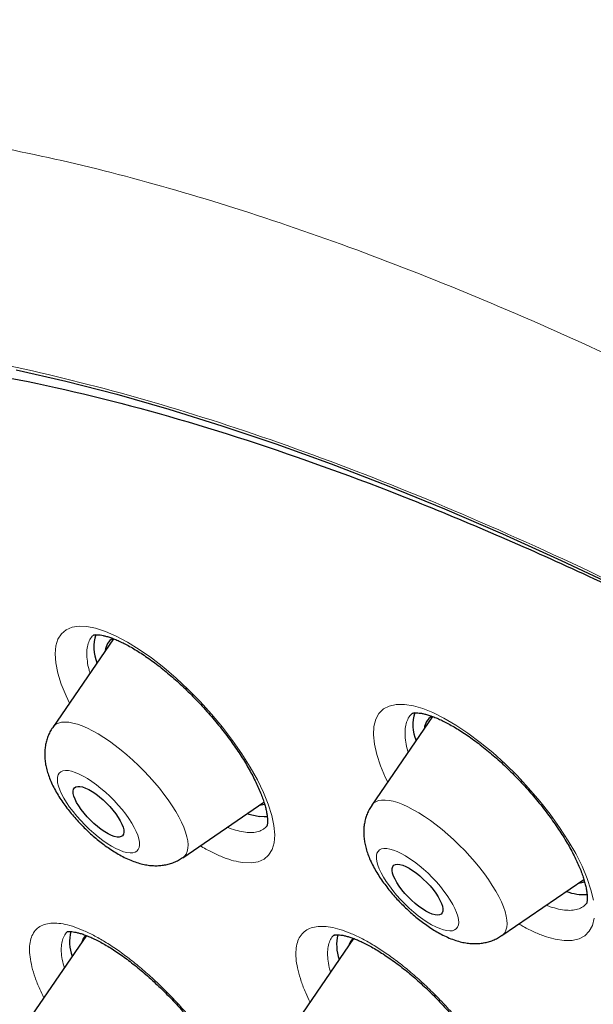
# Model space of a CAD drawing. Header units: millimetres. Extents: x 8 to 954, y 12 to 973.
# Tile 99 of 193: x 813.98 to 821.59, y 508.06 to 521.12. Entities that reach past the tile are written whole.
import ezdxf

# ---------------------------------------------------------------- set-up
doc = ezdxf.new("R2010")
doc.units = ezdxf.units.MM

msp = doc.modelspace()

# ---------------------------------------------------------------- linework, layer by layer
at = {"color": 7, "linetype": 'Continuous', "lineweight": 30}
for p, q in [((815.226, 512.909), (814.421, 511.733)), ((819.46, 511.877), (818.653, 510.7)), ((816.145, 510.005), (817.223, 510.74)), ((820.377, 508.972), (821.467, 509.715)), ((821.5, 509.398), (821.501, 509.399)), ((814.867, 508.973), (814.032, 507.755)), ((818.411, 508.934), (817.573, 507.712))]:
    msp.add_line(p, q, dxfattribs=at)
at = {"color": 252, "linetype": 'Continuous', "lineweight": 0}
msp.add_line((820.969, 509.375), (821.019, 509.355), dxfattribs=at)
at = {"color": 7, "linetype": 'Continuous', "lineweight": 30, "flags": 128}
for points in [[(813.936, 516.476), (814.595, 516.325), (815.27, 516.151), (815.96, 515.953), (816.664, 515.733), (817.382, 515.491), (818.114, 515.226), (818.858, 514.939), (819.616, 514.631), (820.385, 514.3), (821.165, 513.948), (821.956, 513.574)], [(815.274, 510.279), (815.238, 510.287), (815.199, 510.301), (815.156, 510.321), (815.111, 510.348), (815.063, 510.38), (815.015, 510.417), (814.968, 510.458), (814.921, 510.502), (814.877, 510.548), (814.836, 510.596), (814.798, 510.644), (814.766, 510.691), (814.738, 510.737), (814.717, 510.78), (814.702, 510.821), (814.693, 510.856), (814.692, 510.887), (814.697, 510.913), (814.709, 510.932), (814.727, 510.945), (814.752, 510.951), (814.782, 510.95), (814.817, 510.943), (814.856, 510.929), (814.899, 510.908), (814.945, 510.882), (814.992, 510.85), (815.04, 510.813), (815.088, 510.772), (815.134, 510.728), (815.178, 510.682), (815.22, 510.634), (815.257, 510.586), (815.29, 510.538), (815.317, 510.492), (815.338, 510.449), (815.354, 510.409), (815.362, 510.373), (815.364, 510.342), (815.359, 510.317), (815.347, 510.297), (815.328, 510.285), (815.304, 510.278), (815.274, 510.279)], [(817.165, 510.701), (817.209, 510.71), (817.231, 510.717)], [(817.269, 510.549), (817.226, 510.548), (817.166, 510.553)], [(819.456, 509.258), (819.415, 509.274), (819.371, 509.297), (819.325, 509.326), (819.277, 509.36), (819.229, 509.398), (819.182, 509.44), (819.136, 509.485), (819.093, 509.532), (819.053, 509.58), (819.017, 509.628), (818.987, 509.675), (818.962, 509.72), (818.942, 509.762), (818.93, 509.801), (818.924, 509.835), (818.925, 509.864), (818.932, 509.887), (818.947, 509.904), (818.968, 509.915), (818.994, 509.918), (819.026, 509.915), (819.063, 509.905), (819.104, 509.888), (819.148, 509.865), (819.194, 509.837), (819.242, 509.803), (819.29, 509.764), (819.337, 509.722), (819.383, 509.677), (819.426, 509.63), (819.466, 509.582), (819.502, 509.535), (819.533, 509.488), (819.558, 509.442), (819.577, 509.4), (819.59, 509.362), (819.595, 509.327), (819.595, 509.298), (819.587, 509.275), (819.573, 509.258), (819.552, 509.248), (819.525, 509.244), (819.493, 509.248), (819.456, 509.258)]]:
    msp.add_lwpolyline(points, dxfattribs=at)
at = {"color": 252, "linetype": 'Continuous', "lineweight": 0, "flags": 128}
for points in [[(814.642, 512.056), (814.597, 512.15), (814.534, 512.307), (814.489, 512.453), (814.461, 512.588), (814.452, 512.709), (814.462, 512.814), (814.489, 512.904), (814.535, 512.975), (814.598, 513.027), (814.678, 513.061), (814.773, 513.075), (814.874, 513.07), (814.988, 513.048), (815.12, 513.005), (815.263, 512.943), (815.413, 512.864), (815.569, 512.767), (815.73, 512.654), (815.893, 512.527), (816.057, 512.387), (816.219, 512.235), (816.376, 512.075), (816.528, 511.908), (816.672, 511.735), (816.806, 511.559), (816.929, 511.383), (817.04, 511.207), (817.135, 511.036), (817.216, 510.871), (817.28, 510.714), (817.326, 510.566), (817.354, 510.431), (817.365, 510.309), (817.357, 510.203), (817.33, 510.113), (817.285, 510.04), (817.224, 509.986), (817.145, 509.952), (817.051, 509.937), (816.943, 509.941), (816.943, 509.941)], [(818.864, 511.007), (818.836, 511.063), (818.769, 511.222), (818.72, 511.372), (818.689, 511.511), (818.676, 511.636), (818.681, 511.746), (818.705, 511.841), (818.748, 511.918), (818.808, 511.977), (818.885, 512.016), (818.977, 512.036), (819.085, 512.037), (819.205, 512.018), (819.329, 511.982), (819.461, 511.929), (819.611, 511.856), (819.768, 511.764), (819.929, 511.657), (820.093, 511.534), (820.258, 511.398), (820.421, 511.251), (820.58, 511.094), (820.734, 510.928), (820.881, 510.757), (821.018, 510.583), (821.145, 510.406), (821.258, 510.231), (821.358, 510.059), (821.442, 509.891), (821.51, 509.731), (821.56, 509.581), (821.593, 509.441)], [(814.421, 511.733), (814.436, 511.752), (814.464, 511.775), (814.498, 511.791), (814.538, 511.801), (814.583, 511.804), (814.634, 511.801), (814.689, 511.791), (814.749, 511.774), (814.812, 511.752), (814.88, 511.723), (814.95, 511.688), (815.023, 511.647), (815.097, 511.601), (815.174, 511.549), (815.251, 511.493), (815.328, 511.432), (815.406, 511.368), (815.482, 511.3), (815.558, 511.229), (815.631, 511.156), (815.702, 511.081), (815.771, 511.004), (815.835, 510.927), (815.896, 510.849), (815.953, 510.772), (816.005, 510.695), (816.052, 510.62), (816.094, 510.547), (816.13, 510.476), (816.16, 510.408), (816.183, 510.344), (816.201, 510.283), (816.212, 510.227), (816.216, 510.176), (816.214, 510.13), (816.205, 510.089), (816.19, 510.054), (816.168, 510.025), (816.145, 510.005)], [(814.628, 511.16), (814.59, 511.161), (814.557, 511.157), (814.529, 511.145), (814.508, 511.128), (814.493, 511.103), (814.484, 511.074), (814.482, 511.038), (814.486, 510.997), (814.498, 510.952), (814.515, 510.903), (814.539, 510.85), (814.569, 510.794), (814.604, 510.736), (814.645, 510.677), (814.69, 510.616), (814.739, 510.556), (814.792, 510.497), (814.847, 510.439), (814.905, 510.383), (814.964, 510.33), (815.024, 510.28), (815.084, 510.235), (815.144, 510.194), (815.202, 510.158), (815.257, 510.128), (815.311, 510.103), (815.36, 510.085), (815.406, 510.073), (815.447, 510.068), (815.483, 510.07), (815.513, 510.078), (815.538, 510.092), (815.556, 510.113), (815.568, 510.14), (815.573, 510.173), (815.572, 510.211), (815.564, 510.254), (815.55, 510.302), (815.529, 510.353), (815.502, 510.407), (815.47, 510.464), (815.432, 510.523), (815.389, 510.583), (815.342, 510.643), (815.29, 510.703), (815.236, 510.762), (815.179, 510.819), (815.121, 510.874), (815.061, 510.925), (815.001, 510.973), (814.941, 511.016), (814.882, 511.054), (814.825, 511.088), (814.771, 511.115), (814.719, 511.136), (814.672, 511.151), (814.628, 511.16)], [(818.653, 510.7), (818.676, 510.727), (818.706, 510.747), (818.742, 510.762), (818.784, 510.769), (818.831, 510.77), (818.883, 510.765), (818.939, 510.753), (819, 510.735), (819.065, 510.71), (819.133, 510.679), (819.204, 510.642), (819.278, 510.599), (819.353, 510.552), (819.43, 510.499), (819.507, 510.441), (819.585, 510.379), (819.662, 510.314), (819.738, 510.245), (819.813, 510.173), (819.886, 510.099), (819.956, 510.024), (820.023, 509.947), (820.087, 509.869), (820.147, 509.791), (820.202, 509.714), (820.252, 509.638), (820.298, 509.563), (820.338, 509.491), (820.372, 509.421), (820.4, 509.354), (820.421, 509.291), (820.437, 509.232), (820.446, 509.177), (820.448, 509.127), (820.444, 509.083), (820.433, 509.044), (820.416, 509.011), (820.392, 508.984), (820.377, 508.972)], [(818.941, 510.107), (818.894, 510.12), (818.852, 510.127), (818.814, 510.128), (818.782, 510.121), (818.756, 510.109), (818.736, 510.089), (818.722, 510.064), (818.715, 510.033), (818.714, 509.996), (818.72, 509.954), (818.733, 509.908), (818.752, 509.858), (818.777, 509.804), (818.808, 509.748), (818.845, 509.69), (818.886, 509.63), (818.932, 509.57), (818.982, 509.51), (819.036, 509.45), (819.092, 509.393), (819.15, 509.338), (819.209, 509.285), (819.269, 509.236), (819.329, 509.192), (819.388, 509.152), (819.446, 509.117), (819.501, 509.088), (819.554, 509.065), (819.603, 509.048), (819.647, 509.038), (819.687, 509.034), (819.722, 509.037), (819.751, 509.047), (819.774, 509.063), (819.791, 509.085), (819.802, 509.114), (819.806, 509.148), (819.803, 509.187), (819.793, 509.231), (819.778, 509.279), (819.756, 509.331), (819.727, 509.386), (819.694, 509.444), (819.655, 509.503), (819.611, 509.563), (819.563, 509.623), (819.511, 509.683), (819.456, 509.741), (819.399, 509.798), (819.34, 509.852), (819.28, 509.902), (819.22, 509.949), (819.16, 509.991), (819.102, 510.029), (819.045, 510.061), (818.991, 510.087), (818.941, 510.107)], [(821.602, 509.204), (821.579, 509.108), (821.538, 509.03), (821.48, 508.97), (821.404, 508.929), (821.312, 508.908), (821.206, 508.906), (821.086, 508.924), (820.955, 508.961), (820.955, 508.961)]]:
    msp.add_lwpolyline(points, dxfattribs=at)
at = {"color": 7, "linetype": 'Continuous', "lineweight": 30}
for centre, radius, start, end in [((815.493, 512.796), 0.527, 161.5061, 202.9668), ((815.324, 512.737), 0.206, 120.8573, 175.8256), ((819.74, 511.764), 0.541, 162.2826, 202.4189), ((819.556, 511.704), 0.206, 120.3344, 175.8014), ((817.293, 511.473), 0.929, 251.8303, 262.1429), ((821.369, 509.923), 0.257, 276.3809, 294.677), ((821.475, 510.233), 0.717, 250.4805, 272.89), ((815.168, 508.89), 0.524, 164.8812, 201.3023), ((814.996, 508.832), 0.198, 133.414, 164.9617), ((818.749, 508.849), 0.562, 165.9179, 200.0196), ((818.537, 508.79), 0.197, 131.3387, 164.9804)]:
    msp.add_arc(centre, radius, start, end, dxfattribs=at)
for points, knots in [([(821.589, 534.174), (821.063, 533.67), (819.783, 532.444), (817.755, 530.489), (815.505, 528.311), (813.261, 526.127), (811.023, 523.937), (808.79, 521.742), (806.729, 519.706), (805.415, 518.399), (804.841, 517.829)], [0, 0, 0, 0, 0.093395, 0.227207, 0.361018, 0.494829, 0.628639, 0.762448, 0.896256, 1, 1, 1, 1]), ([(804.847, 517.833), (804.815, 517.801), (804.754, 517.741), (804.676, 517.66), (804.613, 517.595), (804.566, 517.544), (804.524, 517.5), (804.49, 517.463), (804.46, 517.43), (804.426, 517.392), (804.386, 517.346), (804.337, 517.29), (804.283, 517.227), (804.233, 517.167), (804.191, 517.116), (804.159, 517.076), (804.131, 517.041), (804.107, 517.01), (804.086, 516.983), (804.065, 516.956), (804.042, 516.926), (804.015, 516.891), (803.985, 516.851), (803.954, 516.809), (803.924, 516.768), (803.897, 516.73), (803.866, 516.687), (803.833, 516.64), (803.796, 516.586), (803.76, 516.533), (803.723, 516.477), (803.685, 516.418), (803.645, 516.356), (803.604, 516.289), (803.562, 516.221), (803.522, 516.155), (803.486, 516.092), (803.449, 516.028), (803.412, 515.961), (803.373, 515.891), (803.337, 515.824), (803.304, 515.761), (803.275, 515.703), (803.243, 515.641), (803.207, 515.567), (803.165, 515.48), (803.119, 515.379), (803.071, 515.272), (803.024, 515.162), (802.98, 515.055), (802.943, 514.963), (802.912, 514.883), (802.886, 514.815), (802.861, 514.746), (802.838, 514.682), (802.818, 514.624), (802.799, 514.569), (802.78, 514.513), (802.761, 514.453), (802.74, 514.388), (802.719, 514.321), (802.699, 514.255), (802.681, 514.193), (802.656, 514.107), (802.625, 513.995), (802.589, 513.856), (802.559, 513.736), (802.536, 513.635), (802.517, 513.551), (802.498, 513.46), (802.477, 513.359), (802.455, 513.247), (802.433, 513.125), (802.412, 513), (802.392, 512.876), (802.374, 512.755), (802.359, 512.638), (802.344, 512.524), (802.331, 512.411), (802.32, 512.301), (802.31, 512.197), (802.301, 512.098), (802.293, 511.999), (802.286, 511.895), (802.278, 511.781), (802.271, 511.65), (802.265, 511.507), (802.261, 511.357), (802.258, 511.212), (802.256, 511.074), (802.256, 510.939), (802.257, 510.803), (802.259, 510.658), (802.263, 510.531), (802.266, 510.423), (802.27, 510.338), (802.274, 510.252), (802.278, 510.17), (802.282, 510.097), (802.285, 510.036), (802.289, 509.987), (802.291, 509.946), (802.294, 509.907), (802.297, 509.861), (802.301, 509.806), (802.306, 509.74), (802.312, 509.665), (802.326, 509.5), (802.35, 509.254), (802.379, 509.001), (802.401, 508.829), (802.412, 508.739), (802.423, 508.659), (802.433, 508.59), (802.441, 508.531), (802.449, 508.478), (802.457, 508.424), (802.466, 508.363), (802.477, 508.291), (802.49, 508.209), (802.504, 508.118), (802.521, 508.02), (802.538, 507.92), (802.559, 507.801), (802.584, 507.662), (802.613, 507.504), (802.645, 507.344), (802.677, 507.184), (802.71, 507.028), (802.743, 506.873), (802.776, 506.724), (802.809, 506.582), (802.838, 506.457), (802.864, 506.347), (802.889, 506.245), (802.915, 506.141), (802.943, 506.027), (802.975, 505.903), (803.007, 505.779), (803.041, 505.652), (803.076, 505.522), (803.116, 505.375), (803.162, 505.213), (803.212, 505.038), (803.267, 504.851), (803.326, 504.654), (803.381, 504.476), (803.427, 504.329), (803.461, 504.221), (803.49, 504.129), (803.514, 504.056), (803.532, 504), (803.546, 503.957), (803.56, 503.914), (803.578, 503.862), (803.6, 503.795), (803.627, 503.714), (803.658, 503.622), (803.69, 503.526), (803.751, 503.348), (803.84, 503.094), (803.958, 502.769), (804.072, 502.462), (804.174, 502.191), (804.266, 501.955), (804.345, 501.752), (804.42, 501.565), (804.489, 501.394), (804.551, 501.242), (804.605, 501.111), (804.652, 500.998), (804.686, 500.917), (804.71, 500.861), (804.724, 500.826), (804.737, 500.796), (804.748, 500.77), (804.761, 500.739), (804.779, 500.697), (804.804, 500.639), (804.836, 500.564), (804.873, 500.478), (804.913, 500.386), (804.954, 500.292), (804.995, 500.196), (805.064, 500.041), (805.161, 499.823), (805.285, 499.547), (805.413, 499.27), (805.544, 498.987), (805.687, 498.686), (805.821, 498.406), (805.946, 498.15), (806.058, 497.922), (806.176, 497.686), (806.296, 497.446), (806.415, 497.212), (806.528, 496.992), (806.626, 496.804), (806.71, 496.644), (806.78, 496.511), (806.844, 496.39), (806.901, 496.281), (806.951, 496.188), (806.991, 496.113), (807.024, 496.051), (807.057, 495.99), (807.096, 495.918), (807.144, 495.83), (807.201, 495.725), (807.267, 495.604), (807.341, 495.469), (807.423, 495.32), (807.512, 495.16), (807.61, 494.984), (807.716, 494.796), (807.885, 494.497), (808.117, 494.092), (808.416, 493.58), (808.723, 493.064), (809.037, 492.544), (809.359, 492.021), (809.688, 491.494), (810.024, 490.965), (810.321, 490.505), (810.571, 490.122), (810.767, 489.825), (810.951, 489.548), (811.122, 489.292), (811.28, 489.058), (811.425, 488.846), (811.547, 488.666), (811.648, 488.519), (811.725, 488.407), (811.786, 488.318), (811.838, 488.244), (811.884, 488.177), (811.931, 488.109), (811.996, 488.015), (812.086, 487.887), (812.204, 487.718), (812.339, 487.526), (812.491, 487.311), (812.66, 487.072), (812.847, 486.81), (813.048, 486.531), (813.263, 486.235), (813.491, 485.924), (813.736, 485.591), (813.998, 485.237), (814.278, 484.863), (814.595, 484.444), (814.948, 483.982), (815.339, 483.474), (815.752, 482.946), (816.171, 482.417), (816.593, 481.889), (817.019, 481.363), (817.462, 480.821), (817.925, 480.263), (818.406, 479.688), (818.907, 479.098), (819.428, 478.492), (819.973, 477.866), (820.542, 477.222), (821.135, 476.558), (821.75, 475.88), (822.387, 475.188), (823.043, 474.486), (823.716, 473.775), (824.407, 473.056), (825.12, 472.326), (825.817, 471.623), (826.494, 470.95), (827.15, 470.306), (827.822, 469.656), (828.51, 469), (829.212, 468.339), (829.917, 467.686), (830.622, 467.042), (831.326, 466.408), (831.911, 465.887), (832.262, 465.582), (832.372, 465.485)], [0, 0, 0, 0, 0.002347, 0.004427, 0.006247, 0.007827, 0.009199, 0.010363, 0.011355, 0.012365, 0.014051, 0.015911, 0.018022, 0.020384, 0.021817, 0.023126, 0.024286, 0.025295, 0.026154, 0.026933, 0.027932, 0.029071, 0.030423, 0.03187, 0.033206, 0.034429, 0.035538, 0.037371, 0.038975, 0.04067, 0.042459, 0.044337, 0.04629, 0.048317, 0.050562, 0.052627, 0.054499, 0.056374, 0.058539, 0.060618, 0.062731, 0.064636, 0.066333, 0.067902, 0.070226, 0.072897, 0.075671, 0.079099, 0.082259, 0.085258, 0.088305, 0.090176, 0.092143, 0.094152, 0.095982, 0.097608, 0.099046, 0.100607, 0.102246, 0.104085, 0.106027, 0.107857, 0.109568, 0.11116, 0.114969, 0.118737, 0.122493, 0.124706, 0.126919, 0.129295, 0.13196, 0.134975, 0.138246, 0.141539, 0.144818, 0.147984, 0.150989, 0.153834, 0.156814, 0.159617, 0.162253, 0.164721, 0.167095, 0.169697, 0.172563, 0.175621, 0.179426, 0.183165, 0.186716, 0.190013, 0.193286, 0.196463, 0.199855, 0.20364, 0.205562, 0.207572, 0.209668, 0.211642, 0.213341, 0.214764, 0.215912, 0.216784, 0.217602, 0.218663, 0.219944, 0.221462, 0.223216, 0.225179, 0.232809, 0.240109, 0.242321, 0.244338, 0.246119, 0.247664, 0.248972, 0.250049, 0.251183, 0.252545, 0.254138, 0.255959, 0.257971, 0.260154, 0.262357, 0.26457, 0.267944, 0.271341, 0.274761, 0.278206, 0.281557, 0.284656, 0.287984, 0.290959, 0.293576, 0.295815, 0.297804, 0.299942, 0.302287, 0.304839, 0.307596, 0.309945, 0.312599, 0.315573, 0.318867, 0.322481, 0.326143, 0.330083, 0.334301, 0.336727, 0.338848, 0.340662, 0.34217, 0.343156, 0.343946, 0.344684, 0.345706, 0.347025, 0.348609, 0.350461, 0.35235, 0.354212, 0.360825, 0.367061, 0.372919, 0.3784, 0.382442, 0.386251, 0.389797, 0.392981, 0.395795, 0.398238, 0.400312, 0.402017, 0.402762, 0.403405, 0.403947, 0.404388, 0.404879, 0.40562, 0.406712, 0.408101, 0.409746, 0.411443, 0.413164, 0.414908, 0.416676, 0.421658, 0.426817, 0.431604, 0.436679, 0.442051, 0.447721, 0.451624, 0.455656, 0.459818, 0.464109, 0.468284, 0.472123, 0.475625, 0.478141, 0.480449, 0.48255, 0.484443, 0.486078, 0.487372, 0.488323, 0.489286, 0.490525, 0.492048, 0.493854, 0.495943, 0.498315, 0.500811, 0.503558, 0.506557, 0.509808, 0.513195, 0.521806, 0.530445, 0.539112, 0.547808, 0.556531, 0.565282, 0.574061, 0.582797, 0.588037, 0.592924, 0.597458, 0.601639, 0.605467, 0.608942, 0.612065, 0.614268, 0.616117, 0.617536, 0.618652, 0.619729, 0.620794, 0.621958, 0.624329, 0.627076, 0.630198, 0.633695, 0.637568, 0.641815, 0.646438, 0.651151, 0.656199, 0.661581, 0.667299, 0.673351, 0.679727, 0.687572, 0.695761, 0.704294, 0.713171, 0.721387, 0.729878, 0.738642, 0.747681, 0.756993, 0.766579, 0.77644, 0.786574, 0.797173, 0.808057, 0.819224, 0.830676, 0.842412, 0.854215, 0.866293, 0.878645, 0.891271, 0.9022, 0.913327, 0.924651, 0.936173, 0.947892, 0.959808, 0.971224, 0.982815, 0.994582, 1, 1, 1, 1]), ([(837.965, 461.613), (837.898, 461.663), (836.931, 462.389), (835.079, 463.906), (832.428, 466.153), (829.828, 468.501), (827.273, 470.934), (824.779, 473.443), (822.362, 476.01), (820.036, 478.62), (817.816, 481.258), (815.715, 483.906), (813.747, 486.548), (811.923, 489.169), (810.255, 491.752), (808.753, 494.28), (807.426, 496.739), (806.282, 499.114), (805.329, 501.389), (804.573, 503.551), (804.017, 505.586), (803.666, 507.482), (803.522, 509.226), (803.585, 510.81), (803.855, 512.221), (804.331, 513.453), (805.009, 514.497), (805.886, 515.346), (806.955, 515.997), (808.211, 516.443), (809.646, 516.684), (811.25, 516.717), (813.014, 516.542), (814.928, 516.16), (816.978, 515.574), (819.153, 514.787), (821.439, 513.805), (823.823, 512.629), (826.257, 511.299), (827.922, 510.275), (828.741, 509.772)], [0, 0, 0, 0, 0.002043, 0.029693, 0.056672, 0.083652, 0.110631, 0.13761, 0.164589, 0.191568, 0.218548, 0.245527, 0.272506, 0.299485, 0.326464, 0.353443, 0.380422, 0.407402, 0.434381, 0.46136, 0.488339, 0.515318, 0.542297, 0.569277, 0.596256, 0.623235, 0.650214, 0.677193, 0.704172, 0.731151, 0.758131, 0.78511, 0.812089, 0.839068, 0.866047, 0.893026, 0.920006, 0.946985, 0.973964, 1, 1, 1, 1]), ([(814.961, 512.957), (814.961, 512.957), (814.96, 512.957), (814.964, 512.958), (814.974, 512.961), (814.992, 512.963), (815.018, 512.962), (815.051, 512.959), (815.089, 512.952), (815.134, 512.941), (815.185, 512.925), (815.241, 512.904), (815.303, 512.877), (815.37, 512.845), (815.441, 512.808), (815.515, 512.764), (815.593, 512.716), (815.674, 512.662), (815.756, 512.603), (815.84, 512.54), (815.924, 512.472), (816.008, 512.401), (816.092, 512.326), (816.176, 512.247), (816.26, 512.165), (816.343, 512.079), (816.425, 511.991), (816.506, 511.901), (816.584, 511.809), (816.659, 511.716), (816.731, 511.624), (816.799, 511.531), (816.863, 511.44), (816.922, 511.35), (816.977, 511.262), (817.028, 511.175), (817.074, 511.089), (817.116, 511.005), (817.153, 510.925), (817.185, 510.848), (817.212, 510.775), (817.234, 510.708), (817.25, 510.647), (817.261, 510.593), (817.268, 510.546), (817.271, 510.508), (817.271, 510.477), (817.269, 510.453), (817.266, 510.435), (817.263, 510.425), (817.261, 510.422), (817.261, 510.422), (817.261, 510.422)], [0, 0, 0, 0, 0.004347, 0.024685, 0.043644, 0.063682, 0.082932, 0.101893, 0.12062, 0.139254, 0.158348, 0.177906, 0.197907, 0.218308, 0.239054, 0.260082, 0.281329, 0.302732, 0.324235, 0.345786, 0.367341, 0.388813, 0.410119, 0.431667, 0.453428, 0.475364, 0.49743, 0.519573, 0.541735, 0.563843, 0.585833, 0.607656, 0.629267, 0.650614, 0.671732, 0.693026, 0.714465, 0.735987, 0.757493, 0.778875, 0.800035, 0.820862, 0.841263, 0.861147, 0.88045, 0.899137, 0.917243, 0.935877, 0.954873, 0.974295, 0.994621, 1, 1, 1, 1]), ([(819.187, 511.919), (819.188, 511.919), (819.188, 511.919), (819.196, 511.922), (819.211, 511.925), (819.233, 511.927), (819.263, 511.926), (819.3, 511.922), (819.343, 511.914), (819.391, 511.901), (819.445, 511.883), (819.505, 511.861), (819.568, 511.833), (819.636, 511.8), (819.708, 511.761), (819.784, 511.716), (819.863, 511.666), (819.945, 511.611), (820.029, 511.551), (820.114, 511.486), (820.2, 511.416), (820.286, 511.343), (820.372, 511.266), (820.456, 511.186), (820.54, 511.104), (820.621, 511.02), (820.702, 510.932), (820.78, 510.843), (820.857, 510.751), (820.931, 510.659), (821.002, 510.565), (821.069, 510.472), (821.133, 510.38), (821.191, 510.289), (821.245, 510.2), (821.294, 510.114), (821.338, 510.032), (821.376, 509.952), (821.41, 509.875), (821.439, 509.801), (821.463, 509.731), (821.482, 509.666), (821.496, 509.606), (821.505, 509.553), (821.511, 509.507), (821.512, 509.469), (821.511, 509.439), (821.508, 509.417), (821.504, 509.403), (821.501, 509.397), (821.501, 509.397), (821.501, 509.396)], [0, 0, 0, 0, 0.019479, 0.039138, 0.057832, 0.077552, 0.096821, 0.115986, 0.135196, 0.154537, 0.174043, 0.193644, 0.213234, 0.233251, 0.253653, 0.274396, 0.295426, 0.316687, 0.338121, 0.359674, 0.381292, 0.402924, 0.424523, 0.446055, 0.467393, 0.488736, 0.510273, 0.531976, 0.553803, 0.57571, 0.597636, 0.619506, 0.64126, 0.662837, 0.684183, 0.705244, 0.725977, 0.74647, 0.767261, 0.788109, 0.808912, 0.829576, 0.849999, 0.870088, 0.889767, 0.908986, 0.927749, 0.946121, 0.964286, 0.982518, 1, 1, 1, 1]), ([(814.421, 511.732), (814.414, 511.722), (814.394, 511.694), (814.369, 511.643), (814.345, 511.583), (814.328, 511.52), (814.318, 511.457), (814.313, 511.392), (814.315, 511.326), (814.322, 511.259), (814.337, 511.189), (814.358, 511.115), (814.386, 511.038), (814.423, 510.957), (814.466, 510.876), (814.515, 510.797), (814.567, 510.72), (814.623, 510.645), (814.681, 510.573), (814.743, 510.503), (814.806, 510.436), (814.872, 510.37), (814.94, 510.307), (815.01, 510.248), (815.082, 510.191), (815.156, 510.137), (815.231, 510.087), (815.31, 510.041), (815.391, 509.998), (815.474, 509.963), (815.554, 509.935), (815.63, 509.915), (815.702, 509.903), (815.772, 509.898), (815.84, 509.9), (815.905, 509.908), (815.969, 509.922), (816.031, 509.944), (816.09, 509.97), (816.126, 509.994), (816.144, 510.006)], [0, 0, 0, 0, 0.012244, 0.0339669, 0.0555797, 0.077234, 0.0990834, 0.1213546, 0.1443137, 0.1683286, 0.1938434, 0.2213422, 0.2511006, 0.2826984, 0.3146614, 0.3458139, 0.3760178, 0.4054383, 0.4342872, 0.4627553, 0.4909992, 0.5191594, 0.5473512, 0.5756716, 0.6042592, 0.63328, 0.6629325, 0.693478, 0.7252358, 0.758508, 0.7889076, 0.8171071, 0.8431862, 0.8676662, 0.8910127, 0.9135788, 0.9356126, 0.9572853, 0.9787133, 1, 1, 1, 1]), ([(818.652, 510.699), (818.641, 510.68), (818.617, 510.644), (818.59, 510.584), (818.569, 510.523), (818.555, 510.46), (818.547, 510.396), (818.545, 510.331), (818.549, 510.264), (818.56, 510.195), (818.577, 510.124), (818.601, 510.049), (818.633, 509.97), (818.673, 509.889), (818.719, 509.808), (818.769, 509.73), (818.823, 509.654), (818.88, 509.581), (818.94, 509.509), (819.002, 509.44), (819.067, 509.374), (819.134, 509.309), (819.202, 509.248), (819.273, 509.189), (819.346, 509.134), (819.42, 509.082), (819.497, 509.033), (819.576, 508.988), (819.66, 508.948), (819.743, 508.915), (819.823, 508.891), (819.897, 508.875), (819.968, 508.867), (820.037, 508.865), (820.103, 508.87), (820.168, 508.881), (820.231, 508.898), (820.291, 508.923), (820.34, 508.947), (820.367, 508.966), (820.376, 508.972)], [0, 0, 0, 0, 0.021434, 0.043103, 0.064723, 0.086444, 0.108455, 0.130987, 0.154359, 0.178967, 0.205289, 0.233762, 0.26443, 0.296457, 0.328141, 0.358889, 0.38874, 0.417899, 0.44657, 0.474937, 0.503136, 0.531308, 0.559548, 0.587976, 0.616738, 0.646013, 0.676025, 0.707062, 0.739454, 0.773415, 0.80282, 0.829958, 0.855213, 0.879107, 0.90205, 0.924346, 0.946194, 0.967744, 0.989099, 1, 1, 1, 1]), ([(814.613, 509.023), (814.613, 509.023), (814.612, 509.023), (814.615, 509.024), (814.623, 509.026), (814.637, 509.027), (814.66, 509.026), (814.691, 509.023), (814.728, 509.016), (814.772, 509.006), (814.822, 508.99), (814.878, 508.969), (814.94, 508.943), (815.006, 508.911), (815.076, 508.874), (815.15, 508.832), (815.227, 508.784), (815.306, 508.731), (815.386, 508.674), (815.468, 508.612), (815.551, 508.546), (815.636, 508.475), (815.721, 508.399), (815.808, 508.319), (815.894, 508.236), (815.979, 508.15), (816.062, 508.062), (816.143, 507.972), (816.221, 507.882), (816.296, 507.791), (816.368, 507.701), (816.435, 507.61), (816.5, 507.52), (816.562, 507.429), (816.619, 507.338), (816.673, 507.249), (816.722, 507.162), (816.766, 507.078), (816.805, 506.998), (816.838, 506.921), (816.866, 506.85), (816.889, 506.784), (816.907, 506.725), (816.919, 506.671), (816.927, 506.624), (816.932, 506.583), (816.933, 506.549), (816.931, 506.523), (816.928, 506.505), (816.925, 506.494), (816.923, 506.491), (816.924, 506.491), (816.924, 506.492)], [0, 0, 0, 0, 0.002535, 0.022389, 0.033479, 0.051968, 0.070322, 0.088789, 0.107581, 0.126808, 0.146501, 0.166642, 0.187186, 0.208065, 0.229205, 0.250528, 0.271963, 0.293441, 0.314889, 0.336188, 0.357751, 0.379666, 0.40187, 0.424294, 0.446863, 0.469496, 0.492094, 0.514571, 0.53686, 0.558902, 0.580665, 0.602354, 0.624274, 0.646329, 0.668472, 0.690642, 0.712754, 0.734739, 0.756518, 0.778021, 0.799179, 0.81993, 0.840219, 0.86, 0.879853, 0.899459, 0.918884, 0.938182, 0.957472, 0.976902, 0.996845, 1, 1, 1, 1]), ([(818.154, 508.978), (818.154, 508.978), (818.153, 508.978), (818.156, 508.98), (818.166, 508.982), (818.184, 508.984), (818.21, 508.984), (818.237, 508.981), (818.261, 508.978), (818.288, 508.972), (818.326, 508.963), (818.376, 508.948), (818.432, 508.927), (818.494, 508.901), (818.56, 508.87), (818.631, 508.833), (818.706, 508.79), (818.784, 508.742), (818.865, 508.688), (818.948, 508.63), (819.032, 508.567), (819.117, 508.5), (819.202, 508.43), (819.286, 508.356), (819.37, 508.278), (819.454, 508.197), (819.538, 508.112), (819.62, 508.025), (819.702, 507.935), (819.781, 507.843), (819.858, 507.75), (819.931, 507.657), (820, 507.565), (820.065, 507.474), (820.125, 507.384), (820.18, 507.297), (820.231, 507.21), (820.279, 507.125), (820.321, 507.042), (820.359, 506.962), (820.392, 506.886), (820.419, 506.814), (820.441, 506.747), (820.458, 506.686), (820.47, 506.631), (820.478, 506.584), (820.481, 506.544), (820.482, 506.512), (820.48, 506.488), (820.476, 506.47), (820.473, 506.46), (820.471, 506.457), (820.472, 506.458), (820.472, 506.458)], [0, 0, 0, 0, 0.0041714, 0.0246811, 0.0437758, 0.0639665, 0.0833434, 0.1024071, 0.1105101, 0.1213895, 0.1399399, 0.158858, 0.1782733, 0.1981693, 0.2185066, 0.2392298, 0.2602746, 0.2815688, 0.3030409, 0.3246188, 0.3462373, 0.3678191, 0.3893124, 0.4106237, 0.4319829, 0.453656, 0.4755881, 0.4977228, 0.5199857, 0.5423035, 0.564577, 0.5867193, 0.6086618, 0.6303357, 0.6516873, 0.6727208, 0.6940601, 0.7154449, 0.7368786, 0.7582749, 0.7795623, 0.8006574, 0.8214798, 0.841955, 0.8620103, 0.8815981, 0.9006966, 0.919326, 0.9375533, 0.9565048, 0.9756942, 0.9957416, 1, 1, 1, 1])]:
    msp.add_open_spline(points, degree=3, knots=knots, dxfattribs=at)
at = {"color": 252, "linetype": 'Continuous', "lineweight": 0}
for points, knots in [([(804.848, 517.821), (804.884, 517.863), (805.125, 518.134), (805.671, 518.532), (806.49, 519.008), (807.418, 519.364), (808.442, 519.613), (809.561, 519.75), (810.77, 519.775), (812.066, 519.687), (813.444, 519.489), (814.902, 519.179), (816.433, 518.759), (818.033, 518.23), (819.697, 517.595), (821.42, 516.854), (823.196, 516.01), (825.02, 515.066), (826.887, 514.026), (828.789, 512.891), (830.721, 511.666), (832.678, 510.355), (834.652, 508.961), (836.639, 507.489), (838.63, 505.945), (840.621, 504.331), (842.605, 502.655), (844.576, 500.92), (846.527, 499.132), (848.452, 497.298), (850.346, 495.423), (852.202, 493.512), (854.015, 491.571), (855.778, 489.608), (857.487, 487.628), (859.135, 485.636), (860.719, 483.641), (862.232, 481.646), (863.669, 479.66), (865.028, 477.689), (866.302, 475.737), (867.489, 473.813), (868.584, 471.921), (869.584, 470.067), (870.486, 468.259), (871.287, 466.5), (871.984, 464.797), (872.576, 463.155), (873.06, 461.579), (873.435, 460.074), (873.699, 458.645), (873.853, 457.297), (873.894, 456.033), (873.824, 454.858), (873.643, 453.775), (873.351, 452.788), (872.946, 451.902), (872.478, 451.158), (872.094, 450.76), (871.924, 450.583)], [0, 0, 0, 0, 0.003203, 0.021066, 0.038929, 0.056792, 0.074655, 0.092519, 0.110382, 0.128245, 0.146108, 0.163971, 0.181834, 0.199697, 0.21756, 0.235424, 0.253287, 0.27115, 0.289013, 0.306876, 0.324739, 0.342602, 0.360465, 0.378329, 0.396192, 0.414055, 0.431918, 0.449781, 0.467644, 0.485507, 0.50337, 0.521234, 0.539097, 0.55696, 0.574823, 0.592686, 0.610549, 0.628412, 0.646275, 0.664139, 0.682002, 0.699865, 0.717728, 0.735591, 0.753454, 0.771317, 0.78918, 0.807044, 0.824907, 0.84277, 0.860633, 0.878496, 0.896359, 0.914222, 0.932085, 0.949949, 0.967812, 0.985675, 1, 1, 1, 1]), ([(804.877, 501.441), (804.648, 502.061), (804.192, 503.296), (803.686, 505.036), (803.317, 506.678), (803.096, 508.215), (803.021, 509.65), (803.091, 510.976), (803.303, 512.185), (803.658, 513.263), (804.156, 514.206), (804.796, 515.013), (805.578, 515.685), (806.498, 516.219), (807.546, 516.613), (808.715, 516.862), (810.002, 516.963), (811.405, 516.917), (812.925, 516.724), (814.556, 516.384), (816.28, 515.904), (818.086, 515.286), (819.965, 514.53), (821.919, 513.638), (823.946, 512.608), (826.038, 511.447), (828.176, 510.166), (830.343, 508.774), (832.53, 507.277), (834.736, 505.674), (836.961, 503.965), (839.197, 502.159), (841.423, 500.272), (843.622, 498.319), (845.782, 496.307), (847.905, 494.238), (849.99, 492.11), (852.028, 489.934), (854.004, 487.729), (855.899, 485.511), (857.705, 483.292), (859.422, 481.071), (861.049, 478.849), (862.579, 476.634), (864.004, 474.445), (865.307, 472.301), (866.484, 470.212), (867.531, 468.179), (868.459, 466.195), (868.967, 464.931), (869.221, 464.296)], [0, 0, 0, 0, 0.020985, 0.041789, 0.062502, 0.083215, 0.104018, 0.125, 0.145987, 0.166791, 0.187505, 0.208217, 0.229019, 0.25, 0.270986, 0.291791, 0.312505, 0.333217, 0.354019, 0.375, 0.395986, 0.416791, 0.437505, 0.458217, 0.479019, 0.5, 0.520986, 0.541791, 0.562505, 0.583217, 0.604019, 0.625, 0.645986, 0.666791, 0.687505, 0.708217, 0.729019, 0.75, 0.770986, 0.791791, 0.812505, 0.833217, 0.854019, 0.875, 0.895985, 0.916789, 0.937502, 0.958215, 0.979017, 1, 1, 1, 1]), ([(814.967, 512.959), (814.959, 512.954), (814.933, 512.934), (814.904, 512.882), (814.879, 512.807), (814.87, 512.716), (814.878, 512.612), (814.893, 512.524), (814.91, 512.468), (814.914, 512.454)], [0, 0, 0, 0, 0.069023, 0.243483, 0.418499, 0.592952, 0.767601, 0.942818, 1, 1, 1, 1]), ([(819.191, 511.919), (819.18, 511.909), (819.15, 511.883), (819.12, 511.823), (819.098, 511.742), (819.092, 511.647), (819.103, 511.539), (819.118, 511.457), (819.134, 511.409), (819.135, 511.404)], [0, 0, 0, 0, 0.1102, 0.283728, 0.457463, 0.631743, 0.805475, 0.97928, 1, 1, 1, 1]), ([(816.739, 510.41), (816.745, 510.407), (816.793, 510.386), (816.874, 510.361), (816.942, 510.349), (816.976, 510.343)], [0, 0, 0, 0, 0.076366, 0.538915, 1, 1, 1, 1]), ([(816.976, 510.343), (817.007, 510.34), (817.07, 510.335), (817.15, 510.35), (817.216, 510.377), (817.248, 510.409), (817.263, 510.424)], [0, 0, 0, 0, 0.255142, 0.511102, 0.766244, 1, 1, 1, 1]), ([(816.943, 509.941), (816.943, 509.941), (816.904, 509.947), (816.823, 509.962), (816.689, 510.006), (816.546, 510.07), (816.441, 510.124), (816.383, 510.16), (816.377, 510.164)], [0, 0, 0, 0, 0.001948, 0.244629, 0.48808, 0.730757, 0.97343, 1, 1, 1, 1]), ([(821.019, 509.355), (821.057, 509.344), (821.133, 509.32), (821.234, 509.306), (821.326, 509.307), (821.404, 509.327), (821.463, 509.356), (821.489, 509.386), (821.5, 509.398)], [0, 0, 0, 0, 0.176512, 0.353585, 0.530099, 0.707287, 0.885041, 1, 1, 1, 1]), ([(814.302, 508.149), (814.284, 508.187), (814.238, 508.28), (814.185, 508.417), (814.142, 508.561), (814.117, 508.691), (814.11, 508.807), (814.122, 508.908), (814.152, 508.992), (814.2, 509.058), (814.265, 509.106), (814.322, 509.122), (814.35, 509.13)], [0, 0, 0, 0, 0.072405, 0.175397, 0.278713, 0.381698, 0.484607, 0.58784, 0.690754, 0.793726, 0.897027, 1, 1, 1, 1]), ([(814.35, 509.13), (814.381, 509.134), (814.444, 509.142), (814.556, 509.129), (814.68, 509.099), (814.815, 509.048), (814.96, 508.979), (815.112, 508.893), (815.271, 508.79), (815.433, 508.671), (815.597, 508.539), (815.76, 508.394), (815.921, 508.239), (816.078, 508.076), (816.228, 507.906), (816.37, 507.732), (816.503, 507.557), (816.623, 507.381), (816.729, 507.208), (816.822, 507.039), (816.898, 506.877), (816.957, 506.724), (817, 506.582), (817.023, 506.453), (817.029, 506.337), (817.016, 506.237), (816.984, 506.155), (816.935, 506.09), (816.87, 506.045), (816.792, 506.019), (816.699, 506.01), (816.591, 506.02), (816.468, 506.05), (816.333, 506.099), (816.199, 506.161), (816.107, 506.215), (816.066, 506.238)], [0, 0, 0, 0, 0.029598, 0.05929, 0.088888, 0.118529, 0.148264, 0.177905, 0.207562, 0.237313, 0.26697, 0.296651, 0.326427, 0.356109, 0.385813, 0.415613, 0.445318, 0.475033, 0.504845, 0.534561, 0.564272, 0.594078, 0.623789, 0.65348, 0.683266, 0.712958, 0.742623, 0.772383, 0.802048, 0.829815, 0.857579, 0.887229, 0.916973, 0.946622, 0.97627, 1, 1, 1, 1]), ([(817.833, 508.092), (817.814, 508.132), (817.768, 508.227), (817.715, 508.367), (817.673, 508.511), (817.649, 508.642), (817.644, 508.759), (817.657, 508.861), (817.689, 508.945), (817.739, 509.012), (817.806, 509.061), (817.89, 509.089), (817.989, 509.099), (818.066, 509.089), (818.105, 509.085)], [0, 0, 0, 0, 0.063027, 0.148423, 0.233553, 0.318646, 0.404013, 0.489107, 0.574138, 0.659444, 0.744472, 0.829558, 0.914914, 1, 1, 1, 1]), ([(818.105, 509.085), (818.146, 509.076), (818.228, 509.058), (818.365, 509.008), (818.511, 508.94), (818.665, 508.854), (818.825, 508.752), (818.988, 508.634), (819.153, 508.502), (819.317, 508.358), (819.479, 508.204), (819.636, 508.041), (819.786, 507.872), (819.928, 507.698), (820.06, 507.523), (820.18, 507.347), (820.286, 507.173), (820.377, 507.005), (820.453, 506.843), (820.511, 506.689), (820.552, 506.546), (820.574, 506.416), (820.578, 506.3), (820.564, 506.199), (820.531, 506.116), (820.48, 506.05), (820.412, 506.003), (820.327, 505.976), (820.229, 505.968), (820.12, 505.979), (820.001, 506.007), (819.867, 506.054), (819.732, 506.115), (819.64, 506.167), (819.599, 506.19)], [0, 0, 0, 0, 0.031478, 0.063055, 0.094533, 0.126057, 0.157681, 0.189205, 0.220745, 0.252385, 0.283926, 0.315493, 0.347159, 0.378726, 0.410318, 0.442011, 0.473603, 0.505206, 0.53691, 0.568513, 0.600112, 0.631812, 0.663408, 0.694987, 0.726665, 0.758242, 0.789792, 0.821442, 0.852992, 0.882521, 0.91205, 0.943582, 0.975216, 1, 1, 1, 1]), ([(820.955, 508.961), (820.955, 508.962), (820.909, 508.977), (820.813, 509.016), (820.695, 509.073), (820.624, 509.116), (820.605, 509.127)], [0, 0, 0, 0, 0.003377, 0.424273, 0.846515, 1, 1, 1, 1]), ([(814.616, 509.024), (814.615, 509.023), (814.595, 509.009), (814.569, 508.966), (814.542, 508.896), (814.532, 508.81), (814.535, 508.743), (814.543, 508.673), (814.552, 508.622), (814.569, 508.563), (814.575, 508.546)], [0, 0, 0, 0, 0.015513, 0.197022, 0.37853, 0.560601, 0.742109, 0.742822, 0.924698, 1, 1, 1, 1]), ([(818.158, 508.982), (818.155, 508.98), (818.133, 508.964), (818.105, 508.92), (818.086, 508.873), (818.072, 508.819), (818.064, 508.761), (818.068, 508.661), (818.082, 508.57), (818.1, 508.509), (818.106, 508.49)], [0, 0, 0, 0, 0.026354, 0.204405, 0.381886, 0.382589, 0.56044, 0.738863, 0.916719, 1, 1, 1, 1])]:
    msp.add_open_spline(points, degree=3, knots=knots, dxfattribs=at)

doc.saveas('drawing.dxf')
